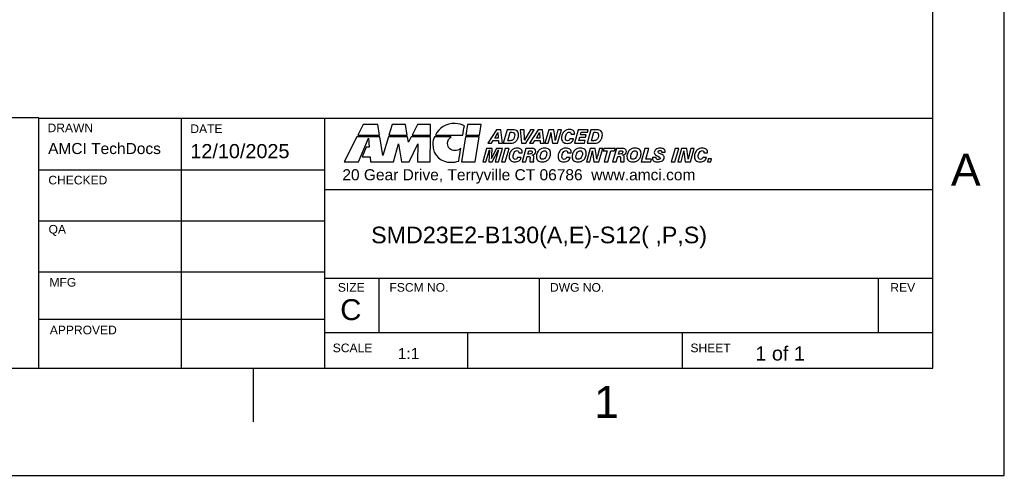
# Model space of a CAD drawing. Extents: x 0 to 21, y 0 to 16.
# Tile 3 of 5: x 14.1 to 21, y 0 to 3.2. Entities that reach past the tile are written whole.
import ezdxf

# ---------------------------------------------------------------- set-up
doc = ezdxf.new("R2010")
doc.units = 0
doc.header["$MEASUREMENT"] = 0
doc.layers.add('CONTINUOUS', color=7, linetype='CONTINUOUS')

# ---------------------------------------------------------------- blocks, each defined once
blk = doc.blocks.new('BLOCK20')
at = {"layer": 'CONTINUOUS'}
for p, q in [((21, 0), (21, 16)), ((20.5, 0.75), (20.5, 15.25)), ((14.25, 2.5021), (12.2228, 2.5021)), ((14.25, 2.5), (20.5, 2.5)), ((14.25, 0.75), (14.25, 2.5)), ((15.2463, 2.5), (15.2463, 0.75)), ((16.25, 0.75), (16.25, 2.5)), ((16.5187, 2.4557), (16.4808, 2.382)), ((16.6206, 2.4557), (16.5187, 2.4557)), ((16.6324, 2.382), (16.6206, 2.4557)), ((16.72, 2.4557), (16.6977, 2.382)), ((16.8148, 2.4557), (16.72, 2.4557)), ((16.8262, 2.382), (16.8148, 2.4557)), ((16.8978, 2.4557), (16.8599, 2.382)), ((16.9896, 2.4557), (16.8978, 2.4557)), ((16.9888, 2.382), (16.9896, 2.4557)), ((17.247, 2.4557), (17.2356, 2.382)), ((17.3418, 2.4557), (17.247, 2.4557)), ((17.3304, 2.382), (17.3418, 2.4557)), ((17.4501, 2.4191), (17.3885, 2.3254)), ((17.4811, 2.4191), (17.4501, 2.4191)), ((17.4914, 2.3254), (17.4811, 2.4191)), ((17.5239, 2.4191), (17.497, 2.3254)), ((17.5641, 2.4191), (17.5239, 2.4191)), ((17.6164, 2.4191), (17.6236, 2.3254)), ((17.6424, 2.4191), (17.6164, 2.4191)), ((17.6452, 2.3466), (17.6424, 2.4191)), ((17.6869, 2.4191), (17.6452, 2.3466)), ((17.6547, 2.3254), (17.7127, 2.4191)), ((17.7415, 2.4191), (17.6799, 2.3254)), ((17.7127, 2.4191), (17.6869, 2.4191)), ((17.7725, 2.4191), (17.7415, 2.4191)), ((17.7828, 2.3254), (17.7725, 2.4191)), ((17.8154, 2.4191), (17.7884, 2.3254)), ((17.8508, 2.4191), (17.8154, 2.4191)), ((17.8594, 2.3631), (17.8508, 2.4191)), ((17.8797, 2.4191), (17.8654, 2.3632)), ((17.8767, 2.3254), (17.9036, 2.4191)), ((17.9036, 2.4191), (17.8797, 2.4191)), ((18.0212, 2.4191), (17.9942, 2.3254)), ((18.0905, 2.4191), (18.0212, 2.4191)), ((18.1099, 2.4191), (18.0829, 2.3254)), ((18.0854, 2.4012), (18.0905, 2.4191)), ((18.15, 2.4191), (18.1099, 2.4191)), ((16.4745, 2.3702), (16.3852, 2.1954)), ((16.6341, 2.3702), (16.4745, 2.3702)), ((16.4808, 2.382), (16.6324, 2.382)), ((16.4841, 2.1954), (16.5541, 2.3597)), ((16.5541, 2.3597), (16.56, 2.2961)), ((16.6547, 2.2397), (16.6341, 2.3702)), ((16.6939, 2.3702), (16.6547, 2.2397)), ((16.8279, 2.3698), (16.6939, 2.3702)), ((16.6977, 2.382), (16.8262, 2.382)), ((16.8338, 2.3315), (16.8279, 2.3698)), ((16.8536, 2.3698), (16.8338, 2.3315)), ((16.9884, 2.3702), (16.8536, 2.3698)), ((16.8599, 2.382), (16.9888, 2.382)), ((16.9863, 2.1954), (16.9884, 2.3702)), ((17.2335, 2.3702), (17.2057, 2.1954)), ((17.3283, 2.3702), (17.2335, 2.3702)), ((17.2356, 2.382), (17.3304, 2.382)), ((17.3005, 2.1954), (17.3283, 2.3702)), ((17.4145, 2.3254), (17.4265, 2.3445)), ((17.4265, 2.3445), (17.4634, 2.3445)), ((17.4372, 2.3614), (17.46, 2.399)), ((17.4621, 2.3614), (17.4372, 2.3614)), ((17.46, 2.399), (17.4621, 2.3614)), ((17.4634, 2.3445), (17.4643, 2.3254)), ((17.5282, 2.3423), (17.5454, 2.4022)), ((17.5421, 2.3423), (17.5282, 2.3423)), ((17.5454, 2.4022), (17.556, 2.4022)), ((17.706, 2.3254), (17.7179, 2.3445)), ((17.7179, 2.3445), (17.7548, 2.3445)), ((17.7286, 2.3614), (17.7514, 2.399)), ((17.7535, 2.3614), (17.7286, 2.3614)), ((17.7514, 2.399), (17.7535, 2.3614)), ((17.7548, 2.3445), (17.7557, 2.3254)), ((17.8122, 2.3254), (17.8266, 2.3803)), ((17.833, 2.3784), (17.841, 2.3254)), ((17.9883, 2.3554), (17.9629, 2.3554)), ((17.9707, 2.3878), (17.9958, 2.3878)), ((18.026, 2.3432), (18.0327, 2.3665)), ((18.0701, 2.3432), (18.026, 2.3432)), ((18.0327, 2.3665), (18.0729, 2.3665)), ((18.0376, 2.3838), (18.0427, 2.4012)), ((18.0778, 2.3838), (18.0376, 2.3838)), ((18.0427, 2.4012), (18.0854, 2.4012)), ((18.0651, 2.3254), (18.0701, 2.3432)), ((18.0729, 2.3665), (18.0778, 2.3838)), ((18.1142, 2.3423), (18.1314, 2.4022)), ((18.128, 2.3423), (18.1142, 2.3423)), ((18.1314, 2.4022), (18.1419, 2.4022)), ((16.5389, 2.2961), (16.5111, 2.2295)), ((16.56, 2.2961), (16.5389, 2.2961)), ((16.7301, 2.1954), (16.7655, 2.3197)), ((16.7655, 2.3197), (16.7866, 2.1954)), ((16.8397, 2.1954), (16.8991, 2.3197)), ((16.8991, 2.3197), (16.8974, 2.1954)), ((17.3806, 2.2889), (17.3537, 2.1952)), ((17.3761, 2.1952), (17.4001, 2.2787)), ((17.4206, 2.2889), (17.3806, 2.2889)), ((17.3885, 2.3254), (17.4145, 2.3254)), ((17.4001, 2.2787), (17.3954, 2.1952)), ((17.4175, 2.2393), (17.4206, 2.2889)), ((17.4204, 2.1952), (17.4647, 2.279)), ((17.4501, 2.2889), (17.4244, 2.2397)), ((17.4647, 2.279), (17.4406, 2.1952)), ((17.4914, 2.2889), (17.4501, 2.2889)), ((17.4643, 2.3254), (17.4914, 2.3254)), ((17.4644, 2.1952), (17.4914, 2.2889)), ((17.5107, 2.2889), (17.4838, 2.1952)), ((17.497, 2.3254), (17.5494, 2.3254)), ((17.5104, 2.1952), (17.5374, 2.2889)), ((17.5374, 2.2889), (17.5107, 2.2889)), ((17.6236, 2.3254), (17.6547, 2.3254)), ((17.6555, 2.2889), (17.6285, 2.1952)), ((17.6964, 2.2889), (17.6555, 2.2889)), ((17.6699, 2.2485), (17.6767, 2.2723)), ((17.6767, 2.2723), (17.6866, 2.2723)), ((17.6799, 2.3254), (17.706, 2.3254)), ((17.7557, 2.3254), (17.7828, 2.3254)), ((17.7884, 2.3254), (17.8122, 2.3254)), ((17.841, 2.3254), (17.8767, 2.3254)), ((17.9942, 2.3254), (18.0651, 2.3254)), ((18.1049, 2.2889), (18.078, 2.1952)), ((18.0829, 2.3254), (18.1353, 2.3254)), ((18.1403, 2.2889), (18.1049, 2.2889)), ((18.149, 2.233), (18.1403, 2.2889)), ((18.1692, 2.2889), (18.1549, 2.2331)), ((18.1663, 2.1952), (18.1931, 2.2889)), ((18.1931, 2.2889), (18.1692, 2.2889)), ((18.2004, 2.2889), (18.1952, 2.2708)), ((18.2811, 2.2889), (18.2004, 2.2889)), ((18.2882, 2.2889), (18.2613, 2.1952)), ((18.2758, 2.2708), (18.2811, 2.2889)), ((18.3291, 2.2889), (18.2882, 2.2889)), ((18.3027, 2.2485), (18.3094, 2.2723)), ((18.3094, 2.2723), (18.3194, 2.2723)), ((18.4879, 2.2889), (18.461, 2.1952)), ((18.5145, 2.2889), (18.4879, 2.2889)), ((18.4928, 2.2131), (18.5145, 2.2889)), ((18.698, 2.2889), (18.6711, 2.1952)), ((18.6977, 2.1952), (18.7247, 2.2889)), ((18.7247, 2.2889), (18.698, 2.2889)), ((18.7442, 2.2889), (18.7172, 2.1952)), ((18.7796, 2.2889), (18.7442, 2.2889)), ((18.7882, 2.233), (18.7796, 2.2889)), ((18.8085, 2.2889), (18.7942, 2.2331)), ((18.8055, 2.1952), (18.8324, 2.2889)), ((18.8324, 2.2889), (18.8085, 2.2889)), ((16.5111, 2.2295), (16.5659, 2.2295)), ((16.5659, 2.2295), (16.5688, 2.1954)), ((17.4244, 2.2397), (17.424, 2.2389)), ((17.6226, 2.2253), (17.5971, 2.2253)), ((17.605, 2.2577), (17.6301, 2.2577)), ((17.6546, 2.1952), (17.6651, 2.2319)), ((17.6651, 2.2319), (17.6738, 2.2319)), ((17.679, 2.2485), (17.6699, 2.2485)), ((17.6984, 2.2418), (17.6987, 2.2425)), ((17.964, 2.2253), (17.9386, 2.2253)), ((17.9464, 2.2577), (17.9715, 2.2577)), ((18.1018, 2.1952), (18.1161, 2.2501)), ((18.1225, 2.2482), (18.1306, 2.1952)), ((18.1952, 2.2708), (18.2235, 2.2708)), ((18.2235, 2.2708), (18.2018, 2.1952)), ((18.2284, 2.1952), (18.2502, 2.2708)), ((18.2502, 2.2708), (18.2758, 2.2708)), ((18.2873, 2.1952), (18.2979, 2.2319)), ((18.2979, 2.2319), (18.3066, 2.2319)), ((18.3118, 2.2485), (18.3027, 2.2485)), ((18.3312, 2.2418), (18.3314, 2.2425)), ((18.5342, 2.2131), (18.4928, 2.2131)), ((18.5291, 2.1952), (18.5342, 2.2131)), ((18.5666, 2.2253), (18.5409, 2.2253)), ((18.5682, 2.2388), (18.5826, 2.2319)), ((18.6082, 2.2451), (18.5899, 2.2537)), ((18.6039, 2.2613), (18.6292, 2.2613)), ((18.741, 2.1952), (18.7554, 2.2501)), ((18.7618, 2.2482), (18.7699, 2.1952)), ((18.9171, 2.2253), (18.8917, 2.2253)), ((18.8995, 2.2577), (18.9246, 2.2577)), ((18.9307, 2.2152), (18.925, 2.1952)), ((18.9539, 2.2152), (18.9307, 2.2152)), ((18.9482, 2.1952), (18.9539, 2.2152)), ((14.25, 2.1376), (16.25, 2.1376)), ((16.3852, 2.1954), (16.4841, 2.1954)), ((16.5688, 2.1954), (16.7301, 2.1954)), ((16.7866, 2.1954), (16.8397, 2.1954)), ((16.8974, 2.1954), (16.9863, 2.1954)), ((17.1855, 2.2001), (17.1855, 2.1996)), ((17.2057, 2.1954), (17.3005, 2.1954)), ((17.3537, 2.1952), (17.3761, 2.1952)), ((17.3954, 2.1952), (17.4204, 2.1952)), ((17.4406, 2.1952), (17.4644, 2.1952)), ((17.4838, 2.1952), (17.5104, 2.1952)), ((17.6285, 2.1952), (17.6546, 2.1952)), ((17.684, 2.1952), (17.7103, 2.1952)), ((18.078, 2.1952), (18.1018, 2.1952)), ((18.1306, 2.1952), (18.1663, 2.1952)), ((18.2018, 2.1952), (18.2284, 2.1952)), ((18.2613, 2.1952), (18.2873, 2.1952)), ((18.3167, 2.1952), (18.3431, 2.1952)), ((18.461, 2.1952), (18.5291, 2.1952)), ((18.6711, 2.1952), (18.6977, 2.1952)), ((18.7172, 2.1952), (18.741, 2.1952)), ((18.7699, 2.1952), (18.8055, 2.1952)), ((18.925, 2.1952), (18.9482, 2.1952)), ((16.25, 2), (20.5, 2)), ((14.25, 1.7814), (16.25, 1.7814)), ((14.25, 1.4252), (16.25, 1.4252)), ((16.25, 1.38), (20.5, 1.38)), ((16.63, 1), (16.63, 1.38)), ((17.75, 1), (17.75, 1.38)), ((20.12, 1), (20.12, 1.38)), ((14.25, 1.0939), (16.25, 1.0939)), ((16.25, 1), (20.5, 1)), ((17.25, 0.75), (17.25, 1)), ((18.75, 0.75), (18.75, 1)), ((0.5, 0.75), (20.5, 0.75)), ((15.75, 0.375), (15.75, 0.75)), ((0, 0), (21, 0))]:
    blk.add_line(p, q, dxfattribs=at)
for points in [[(17.1611, 2.4633), (17.0979, 2.4667), (17.0478, 2.4292), (17.0225, 2.382)], [(17.2251, 2.4473), (17.207, 2.457), (17.1859, 2.4621), (17.1611, 2.4633)], [(17.2146, 2.382), (17.2184, 2.4039), (17.2217, 2.4258), (17.2251, 2.4473)], [(17.5943, 2.4105), (17.5878, 2.4162), (17.5777, 2.4191), (17.5641, 2.4191)], [(17.6041, 2.3841), (17.6041, 2.396), (17.6008, 2.4048), (17.5943, 2.4105)], [(17.9411, 2.4175), (17.9349, 2.4154), (17.9294, 2.4122), (17.9245, 2.408)], [(17.9609, 2.4208), (17.9538, 2.4208), (17.9472, 2.4197), (17.9411, 2.4175)], [(17.9869, 2.4137), (17.9807, 2.4184), (17.972, 2.4208), (17.9609, 2.4208)], [(17.9962, 2.3942), (17.9962, 2.4025), (17.9931, 2.4091), (17.9869, 2.4137)], [(18.1803, 2.4105), (18.1738, 2.4162), (18.1637, 2.4191), (18.15, 2.4191)], [(18.19, 2.3841), (18.19, 2.396), (18.1868, 2.4048), (18.1803, 2.4105)], [(17.0166, 2.3702), (17.0098, 2.3538), (17.0052, 2.3365), (17.0044, 2.3197)], [(17.1328, 2.3702), (17.0941, 2.3702), (17.0553, 2.3702), (17.0166, 2.3702)], [(17.0225, 2.382), (17.0865, 2.382), (17.1505, 2.382), (17.2146, 2.382)], [(17.108, 2.3243), (17.1088, 2.3424), (17.1189, 2.3593), (17.1328, 2.3702)], [(17.5561, 2.3441), (17.5527, 2.3429), (17.548, 2.3423), (17.5421, 2.3423)], [(17.556, 2.4022), (17.5634, 2.4022), (17.5688, 2.4006), (17.5721, 2.3976)], [(17.5654, 2.35), (17.5626, 2.3472), (17.5595, 2.3453), (17.5561, 2.3441)], [(17.5739, 2.3642), (17.5718, 2.3583), (17.569, 2.3535), (17.5654, 2.35)], [(17.5721, 2.3976), (17.5754, 2.3945), (17.5771, 2.3895), (17.5771, 2.3826)], [(17.5771, 2.3826), (17.5771, 2.3763), (17.576, 2.3701), (17.5739, 2.3642)], [(17.5863, 2.3388), (17.5919, 2.3441), (17.5962, 2.3508), (17.5993, 2.3588)], [(17.5993, 2.3588), (17.6025, 2.3668), (17.6041, 2.3752), (17.6041, 2.3841)], [(17.8266, 2.3803), (17.8274, 2.3835), (17.8282, 2.3869), (17.8289, 2.3903)], [(17.8289, 2.3903), (17.8296, 2.3937), (17.8301, 2.3973), (17.8306, 2.4009)], [(17.8306, 2.4009), (17.8308, 2.3974), (17.8311, 2.3939), (17.8314, 2.3902)], [(17.8314, 2.3902), (17.8318, 2.3866), (17.8323, 2.3826), (17.833, 2.3784)], [(17.8606, 2.3534), (17.8603, 2.3566), (17.8599, 2.3598), (17.8594, 2.3631)], [(17.8612, 2.3436), (17.8611, 2.3469), (17.8609, 2.3501), (17.8606, 2.3534)], [(17.8649, 2.3613), (17.8632, 2.3544), (17.862, 2.3485), (17.8612, 2.3436)], [(17.8654, 2.3632), (17.8653, 2.3628), (17.8651, 2.3622), (17.8649, 2.3613)], [(17.9099, 2.3876), (17.9063, 2.3793), (17.9045, 2.3708), (17.9045, 2.3618)], [(17.9045, 2.3618), (17.9045, 2.3494), (17.9079, 2.34), (17.9148, 2.3335)], [(17.9245, 2.408), (17.9184, 2.4026), (17.9135, 2.3958), (17.9099, 2.3876)], [(17.9316, 2.3608), (17.9316, 2.3658), (17.9323, 2.371), (17.9338, 2.3763)], [(17.9357, 2.347), (17.933, 2.3502), (17.9316, 2.3549), (17.9316, 2.3608)], [(17.9338, 2.3763), (17.9353, 2.3817), (17.9373, 2.3864), (17.9399, 2.3906)], [(17.9471, 2.342), (17.9422, 2.342), (17.9384, 2.3437), (17.9357, 2.347)], [(17.9399, 2.3906), (17.9425, 2.3947), (17.9453, 2.3979), (17.9485, 2.4)], [(17.957, 2.3455), (17.9543, 2.3432), (17.951, 2.342), (17.9471, 2.342)], [(17.9485, 2.4), (17.9516, 2.402), (17.9552, 2.4031), (17.9591, 2.4031)], [(17.9629, 2.3554), (17.9617, 2.3511), (17.9597, 2.3478), (17.957, 2.3455)], [(17.9591, 2.4031), (17.9628, 2.4031), (17.9657, 2.402), (17.9678, 2.3999)], [(17.9678, 2.3999), (17.9699, 2.3978), (17.9709, 2.3948), (17.9709, 2.3911)], [(17.9709, 2.3911), (17.9709, 2.3904), (17.9709, 2.3895), (17.9707, 2.3882)], [(17.9707, 2.3882), (17.9707, 2.388), (17.9707, 2.3879), (17.9707, 2.3878)], [(17.9741, 2.3321), (17.9817, 2.3377), (17.9864, 2.3454), (17.9883, 2.3554)], [(17.9958, 2.3878), (17.9959, 2.3893), (17.996, 2.3905), (17.9961, 2.3915)], [(17.9961, 2.3915), (17.9962, 2.3926), (17.9962, 2.3935), (17.9962, 2.3942)], [(18.1421, 2.3441), (18.1387, 2.3429), (18.134, 2.3423), (18.128, 2.3423)], [(18.1419, 2.4022), (18.1494, 2.4022), (18.1548, 2.4006), (18.1581, 2.3976)], [(18.1514, 2.35), (18.1486, 2.3472), (18.1455, 2.3453), (18.1421, 2.3441)], [(18.1599, 2.3642), (18.1578, 2.3583), (18.1549, 2.3535), (18.1514, 2.35)], [(18.1581, 2.3976), (18.1614, 2.3945), (18.1631, 2.3895), (18.1631, 2.3826)], [(18.1631, 2.3826), (18.1631, 2.3763), (18.162, 2.3701), (18.1599, 2.3642)], [(18.1723, 2.3388), (18.1778, 2.3441), (18.1822, 2.3508), (18.1853, 2.3588)], [(18.1853, 2.3588), (18.1885, 2.3668), (18.19, 2.3752), (18.19, 2.3841)], [(17.0044, 2.3197), (17.0018, 2.2325), (17.0705, 2.1916), (17.1316, 2.1912)], [(17.159, 2.2729), (17.1345, 2.2729), (17.1067, 2.2894), (17.108, 2.3243)], [(17.1998, 2.2873), (17.188, 2.2771), (17.1716, 2.2725), (17.159, 2.2729)], [(17.1855, 2.1996), (17.1905, 2.2291), (17.1952, 2.2582), (17.1998, 2.2873)], [(17.5588, 2.2779), (17.5526, 2.2725), (17.5478, 2.2657), (17.5442, 2.2574)], [(17.5494, 2.3254), (17.5571, 2.3254), (17.564, 2.3265), (17.5701, 2.3287)], [(17.5754, 2.2874), (17.5692, 2.2852), (17.5637, 2.2821), (17.5588, 2.2779)], [(17.5701, 2.3287), (17.5762, 2.3309), (17.5816, 2.3342), (17.5863, 2.3388)], [(17.5952, 2.2906), (17.5881, 2.2906), (17.5815, 2.2895), (17.5754, 2.2874)], [(17.5828, 2.2698), (17.5859, 2.2719), (17.5895, 2.2729), (17.5934, 2.2729)], [(17.5934, 2.2729), (17.5971, 2.2729), (17.6, 2.2719), (17.6021, 2.2698)], [(17.6212, 2.2836), (17.6149, 2.2883), (17.6063, 2.2906), (17.5952, 2.2906)], [(17.6305, 2.264), (17.6305, 2.2724), (17.6274, 2.2789), (17.6212, 2.2836)], [(17.6866, 2.2723), (17.6917, 2.2723), (17.6952, 2.2716), (17.6973, 2.2702)], [(17.7177, 2.2832), (17.7126, 2.287), (17.7055, 2.2889), (17.6964, 2.2889)], [(17.7254, 2.2672), (17.7254, 2.274), (17.7229, 2.2794), (17.7177, 2.2832)], [(17.7493, 2.2775), (17.7432, 2.2722), (17.7383, 2.2653), (17.7346, 2.2569)], [(17.7661, 2.2873), (17.7598, 2.2851), (17.7542, 2.2818), (17.7493, 2.2775)], [(17.7865, 2.2906), (17.7792, 2.2906), (17.7723, 2.2895), (17.7661, 2.2873)], [(17.7752, 2.2699), (17.7783, 2.2716), (17.7816, 2.2724), (17.7851, 2.2724)], [(17.7851, 2.2724), (17.7903, 2.2724), (17.7943, 2.2709), (17.7971, 2.2679)], [(17.8169, 2.2808), (17.8096, 2.2874), (17.7995, 2.2906), (17.7865, 2.2906)], [(17.8278, 2.2536), (17.8278, 2.2652), (17.8242, 2.2743), (17.8169, 2.2808)], [(17.9003, 2.2779), (17.8941, 2.2725), (17.8892, 2.2657), (17.8856, 2.2574)], [(17.9168, 2.2874), (17.9106, 2.2852), (17.9051, 2.2821), (17.9003, 2.2779)], [(17.9148, 2.3335), (17.9216, 2.327), (17.9317, 2.3238), (17.9449, 2.3238)], [(17.9366, 2.2906), (17.9296, 2.2906), (17.9229, 2.2895), (17.9168, 2.2874)], [(17.9242, 2.2698), (17.9274, 2.2719), (17.9309, 2.2729), (17.9348, 2.2729)], [(17.9348, 2.2729), (17.9385, 2.2729), (17.9414, 2.2719), (17.9435, 2.2698)], [(17.9626, 2.2836), (17.9564, 2.2883), (17.9477, 2.2906), (17.9366, 2.2906)], [(17.9449, 2.3238), (17.9568, 2.3238), (17.9665, 2.3266), (17.9741, 2.3321)], [(17.9719, 2.264), (17.9719, 2.2724), (17.9688, 2.2789), (17.9626, 2.2836)], [(17.999, 2.2775), (17.9929, 2.2722), (17.988, 2.2653), (17.9843, 2.2569)], [(18.0158, 2.2873), (18.0095, 2.2851), (18.0039, 2.2818), (17.999, 2.2775)], [(18.0363, 2.2906), (18.0289, 2.2906), (18.0221, 2.2895), (18.0158, 2.2873)], [(18.0249, 2.2699), (18.028, 2.2716), (18.0313, 2.2724), (18.0348, 2.2724)], [(18.0348, 2.2724), (18.0401, 2.2724), (18.044, 2.2709), (18.0468, 2.2679)], [(18.0666, 2.2808), (18.0594, 2.2874), (18.0492, 2.2906), (18.0363, 2.2906)], [(18.0775, 2.2536), (18.0775, 2.2652), (18.0739, 2.2743), (18.0666, 2.2808)], [(18.1353, 2.3254), (18.1431, 2.3254), (18.15, 2.3265), (18.1561, 2.3287)], [(18.1561, 2.3287), (18.1622, 2.3309), (18.1676, 2.3342), (18.1723, 2.3388)], [(18.3194, 2.2723), (18.3244, 2.2723), (18.3279, 2.2716), (18.33, 2.2702)], [(18.3505, 2.2832), (18.3453, 2.287), (18.3382, 2.2889), (18.3291, 2.2889)], [(18.3582, 2.2672), (18.3582, 2.274), (18.3556, 2.2794), (18.3505, 2.2832)], [(18.382, 2.2775), (18.3759, 2.2722), (18.3711, 2.2653), (18.3674, 2.2569)], [(18.3988, 2.2873), (18.3926, 2.2851), (18.387, 2.2818), (18.382, 2.2775)], [(18.4193, 2.2906), (18.4119, 2.2906), (18.4051, 2.2895), (18.3988, 2.2873)], [(18.408, 2.2699), (18.4111, 2.2716), (18.4144, 2.2724), (18.4178, 2.2724)], [(18.4178, 2.2724), (18.4231, 2.2724), (18.4271, 2.2709), (18.4298, 2.2679)], [(18.4497, 2.2808), (18.4424, 2.2874), (18.4323, 2.2906), (18.4193, 2.2906)], [(18.4606, 2.2536), (18.4606, 2.2652), (18.4569, 2.2743), (18.4497, 2.2808)], [(18.5642, 2.2819), (18.5567, 2.2763), (18.553, 2.269), (18.553, 2.2601)], [(18.5937, 2.2904), (18.5815, 2.2904), (18.5716, 2.2875), (18.5642, 2.2819)], [(18.5838, 2.2714), (18.5861, 2.2731), (18.5893, 2.274), (18.5934, 2.274)], [(18.5934, 2.274), (18.5967, 2.274), (18.5993, 2.2731), (18.6012, 2.2714)], [(18.6202, 2.2842), (18.6138, 2.2883), (18.6049, 2.2904), (18.5937, 2.2904)], [(18.6298, 2.2675), (18.6298, 2.2745), (18.6266, 2.2801), (18.6202, 2.2842)], [(18.8534, 2.2779), (18.8472, 2.2725), (18.8423, 2.2657), (18.8387, 2.2574)], [(18.8699, 2.2874), (18.8637, 2.2852), (18.8582, 2.2821), (18.8534, 2.2779)], [(18.8897, 2.2906), (18.8827, 2.2906), (18.876, 2.2895), (18.8699, 2.2874)], [(18.8773, 2.2698), (18.8805, 2.2719), (18.884, 2.2729), (18.8879, 2.2729)], [(18.8879, 2.2729), (18.8916, 2.2729), (18.8945, 2.2719), (18.8966, 2.2698)], [(18.9157, 2.2836), (18.9095, 2.2883), (18.9008, 2.2906), (18.8897, 2.2906)], [(18.925, 2.264), (18.925, 2.2724), (18.9219, 2.2789), (18.9157, 2.2836)], [(17.424, 2.2389), (17.4202, 2.2315), (17.4174, 2.2246), (17.4156, 2.2182)], [(17.4156, 2.2182), (17.4163, 2.2228), (17.4169, 2.2286), (17.4173, 2.2357)], [(17.4173, 2.2357), (17.4174, 2.2374), (17.4175, 2.2386), (17.4175, 2.2393)], [(17.5442, 2.2574), (17.5406, 2.2492), (17.5388, 2.2406), (17.5388, 2.2317)], [(17.5388, 2.2317), (17.5388, 2.2193), (17.5422, 2.2098), (17.5491, 2.2034)], [(17.5491, 2.2034), (17.5559, 2.1969), (17.566, 2.1937), (17.5792, 2.1937)], [(17.5659, 2.2306), (17.5659, 2.2357), (17.5666, 2.2409), (17.5681, 2.2462)], [(17.57, 2.2168), (17.5673, 2.2201), (17.5659, 2.2247), (17.5659, 2.2306)], [(17.5681, 2.2462), (17.5696, 2.2515), (17.5716, 2.2563), (17.5742, 2.2604)], [(17.5814, 2.2119), (17.5765, 2.2119), (17.5727, 2.2135), (17.57, 2.2168)], [(17.5742, 2.2604), (17.5768, 2.2646), (17.5796, 2.2678), (17.5828, 2.2698)], [(17.5913, 2.2154), (17.5886, 2.213), (17.5853, 2.2119), (17.5814, 2.2119)], [(17.5971, 2.2253), (17.596, 2.221), (17.594, 2.2177), (17.5913, 2.2154)], [(17.6021, 2.2698), (17.6042, 2.2676), (17.6052, 2.2647), (17.6052, 2.2609)], [(17.6052, 2.2609), (17.6052, 2.2603), (17.6052, 2.2593), (17.605, 2.2581)], [(17.605, 2.2581), (17.605, 2.2579), (17.605, 2.2578), (17.605, 2.2577)], [(17.6084, 2.202), (17.616, 2.2075), (17.6207, 2.2153), (17.6226, 2.2253)], [(17.6301, 2.2577), (17.6302, 2.2591), (17.6303, 2.2604), (17.6304, 2.2614)], [(17.6304, 2.2614), (17.6305, 2.2625), (17.6305, 2.2633), (17.6305, 2.264)], [(17.6738, 2.2319), (17.678, 2.2319), (17.6809, 2.2313), (17.6825, 2.23)], [(17.6949, 2.2523), (17.6913, 2.2497), (17.686, 2.2485), (17.679, 2.2485)], [(17.6825, 2.23), (17.6841, 2.2287), (17.6849, 2.2264), (17.6849, 2.2233)], [(17.6841, 2.2148), (17.6836, 2.2106), (17.6834, 2.2072), (17.6834, 2.2046)], [(17.6834, 2.2046), (17.6834, 2.2032), (17.6834, 2.2018), (17.6835, 2.2003)], [(17.6849, 2.2233), (17.6849, 2.2218), (17.6847, 2.2189), (17.6841, 2.2148)], [(17.7003, 2.2634), (17.7003, 2.2585), (17.6985, 2.2548), (17.6949, 2.2523)], [(17.6973, 2.2702), (17.6993, 2.2689), (17.7003, 2.2666), (17.7003, 2.2634)], [(17.7078, 2.2376), (17.706, 2.2396), (17.7029, 2.2409), (17.6984, 2.2418)], [(17.6987, 2.2425), (17.7073, 2.2435), (17.7139, 2.2461), (17.7185, 2.2504)], [(17.7106, 2.229), (17.7106, 2.2328), (17.7097, 2.2356), (17.7078, 2.2376)], [(17.7095, 2.2042), (17.7095, 2.2081), (17.7097, 2.2127), (17.7101, 2.2183)], [(17.7097, 2.2), (17.7096, 2.2015), (17.7095, 2.2029), (17.7095, 2.2042)], [(17.7101, 2.2183), (17.7104, 2.2238), (17.7106, 2.2274), (17.7106, 2.229)], [(17.7185, 2.2504), (17.7231, 2.2547), (17.7254, 2.2603), (17.7254, 2.2672)], [(17.7346, 2.2569), (17.7309, 2.2486), (17.7291, 2.2401), (17.7291, 2.2317)], [(17.7291, 2.2317), (17.7291, 2.2193), (17.7326, 2.2099), (17.7395, 2.2034)], [(17.7395, 2.2034), (17.7464, 2.1969), (17.7564, 2.1937), (17.7696, 2.1937)], [(17.7559, 2.2293), (17.7559, 2.2349), (17.7569, 2.2409), (17.759, 2.2471)], [(17.76, 2.2165), (17.7573, 2.2194), (17.7559, 2.2236), (17.7559, 2.2293)], [(17.759, 2.2471), (17.761, 2.2532), (17.7635, 2.2583), (17.7666, 2.2623)], [(17.7719, 2.2122), (17.7667, 2.2122), (17.7627, 2.2136), (17.76, 2.2165)], [(17.7666, 2.2623), (17.7693, 2.2656), (17.7721, 2.2682), (17.7752, 2.2699)], [(17.7827, 2.2152), (17.7793, 2.2132), (17.7757, 2.2122), (17.7719, 2.2122)], [(17.7918, 2.2239), (17.7892, 2.2201), (17.7861, 2.2172), (17.7827, 2.2152)], [(17.7985, 2.2384), (17.7968, 2.2327), (17.7945, 2.2278), (17.7918, 2.2239)], [(17.7924, 2.1978), (17.7995, 2.2006), (17.8056, 2.2044), (17.8107, 2.2094)], [(17.7971, 2.2679), (17.7998, 2.2649), (17.8011, 2.2605), (17.8011, 2.2547)], [(17.8011, 2.2547), (17.8011, 2.2496), (17.8003, 2.2442), (17.7985, 2.2384)], [(17.8107, 2.2094), (17.8159, 2.2147), (17.82, 2.2213), (17.8232, 2.2293)], [(17.8232, 2.2293), (17.8263, 2.2372), (17.8278, 2.2453), (17.8278, 2.2536)], [(17.8856, 2.2574), (17.882, 2.2492), (17.8802, 2.2406), (17.8802, 2.2317)], [(17.8802, 2.2317), (17.8802, 2.2193), (17.8837, 2.2098), (17.8905, 2.2034)], [(17.8905, 2.2034), (17.8974, 2.1969), (17.9074, 2.1937), (17.9206, 2.1937)], [(17.9073, 2.2306), (17.9073, 2.2357), (17.9081, 2.2409), (17.9096, 2.2462)], [(17.9114, 2.2168), (17.9087, 2.2201), (17.9073, 2.2247), (17.9073, 2.2306)], [(17.9096, 2.2462), (17.911, 2.2515), (17.9131, 2.2563), (17.9157, 2.2604)], [(17.9228, 2.2119), (17.9179, 2.2119), (17.9141, 2.2135), (17.9114, 2.2168)], [(17.9157, 2.2604), (17.9182, 2.2646), (17.9211, 2.2678), (17.9242, 2.2698)], [(17.9327, 2.2154), (17.93, 2.213), (17.9267, 2.2119), (17.9228, 2.2119)], [(17.9386, 2.2253), (17.9374, 2.221), (17.9355, 2.2177), (17.9327, 2.2154)], [(17.9435, 2.2698), (17.9456, 2.2676), (17.9467, 2.2647), (17.9467, 2.2609)], [(17.9465, 2.2581), (17.9464, 2.2579), (17.9464, 2.2578), (17.9464, 2.2577)], [(17.9467, 2.2609), (17.9467, 2.2603), (17.9466, 2.2593), (17.9465, 2.2581)], [(17.9498, 2.202), (17.9574, 2.2075), (17.9622, 2.2153), (17.964, 2.2253)], [(17.9715, 2.2577), (17.9717, 2.2591), (17.9718, 2.2604), (17.9718, 2.2614)], [(17.9718, 2.2614), (17.9719, 2.2625), (17.9719, 2.2633), (17.9719, 2.264)], [(17.9843, 2.2569), (17.9806, 2.2486), (17.9788, 2.2401), (17.9788, 2.2317)], [(17.9788, 2.2317), (17.9788, 2.2193), (17.9823, 2.2099), (17.9892, 2.2034)], [(17.9892, 2.2034), (17.9961, 2.1969), (18.0061, 2.1937), (18.0193, 2.1937)], [(18.0056, 2.2293), (18.0056, 2.2349), (18.0066, 2.2409), (18.0087, 2.2471)], [(18.0097, 2.2165), (18.007, 2.2194), (18.0056, 2.2236), (18.0056, 2.2293)], [(18.0087, 2.2471), (18.0107, 2.2532), (18.0132, 2.2583), (18.0163, 2.2623)], [(18.0216, 2.2122), (18.0164, 2.2122), (18.0124, 2.2136), (18.0097, 2.2165)], [(18.0163, 2.2623), (18.019, 2.2656), (18.0218, 2.2682), (18.0249, 2.2699)], [(18.0324, 2.2152), (18.029, 2.2132), (18.0254, 2.2122), (18.0216, 2.2122)], [(18.0415, 2.2239), (18.0389, 2.2201), (18.0358, 2.2172), (18.0324, 2.2152)], [(18.0482, 2.2384), (18.0465, 2.2327), (18.0442, 2.2278), (18.0415, 2.2239)], [(18.0421, 2.1978), (18.0492, 2.2006), (18.0553, 2.2044), (18.0604, 2.2094)], [(18.0468, 2.2679), (18.0495, 2.2649), (18.0508, 2.2605), (18.0508, 2.2547)], [(18.0508, 2.2547), (18.0508, 2.2496), (18.05, 2.2442), (18.0482, 2.2384)], [(18.0604, 2.2094), (18.0656, 2.2147), (18.0697, 2.2213), (18.0729, 2.2293)], [(18.0729, 2.2293), (18.076, 2.2372), (18.0775, 2.2453), (18.0775, 2.2536)], [(18.1161, 2.2501), (18.117, 2.2534), (18.1178, 2.2567), (18.1184, 2.2602)], [(18.1184, 2.2602), (18.1191, 2.2636), (18.1197, 2.2671), (18.1202, 2.2708)], [(18.1202, 2.2708), (18.1203, 2.2673), (18.1206, 2.2637), (18.121, 2.2601)], [(18.121, 2.2601), (18.1214, 2.2564), (18.1219, 2.2525), (18.1225, 2.2482)], [(18.1501, 2.2232), (18.1498, 2.2265), (18.1494, 2.2297), (18.149, 2.233)], [(18.1507, 2.2135), (18.1506, 2.2167), (18.1504, 2.22), (18.1501, 2.2232)], [(18.1544, 2.2311), (18.1527, 2.2243), (18.1515, 2.2184), (18.1507, 2.2135)], [(18.1549, 2.2331), (18.1548, 2.2327), (18.1547, 2.232), (18.1544, 2.2311)], [(18.3066, 2.2319), (18.3107, 2.2319), (18.3136, 2.2313), (18.3152, 2.23)], [(18.3276, 2.2523), (18.3241, 2.2497), (18.3188, 2.2485), (18.3118, 2.2485)], [(18.3152, 2.23), (18.3169, 2.2287), (18.3177, 2.2264), (18.3177, 2.2233)], [(18.3169, 2.2148), (18.3164, 2.2106), (18.3161, 2.2072), (18.3161, 2.2046)], [(18.3161, 2.2046), (18.3161, 2.2032), (18.3162, 2.2018), (18.3163, 2.2003)], [(18.3177, 2.2233), (18.3177, 2.2218), (18.3174, 2.2189), (18.3169, 2.2148)], [(18.333, 2.2634), (18.333, 2.2585), (18.3312, 2.2548), (18.3276, 2.2523)], [(18.33, 2.2702), (18.332, 2.2689), (18.333, 2.2666), (18.333, 2.2634)], [(18.3406, 2.2376), (18.3387, 2.2396), (18.3356, 2.2409), (18.3312, 2.2418)], [(18.3314, 2.2425), (18.3401, 2.2435), (18.3467, 2.2461), (18.3513, 2.2504)], [(18.3433, 2.229), (18.3433, 2.2328), (18.3424, 2.2356), (18.3406, 2.2376)], [(18.3423, 2.2042), (18.3423, 2.2081), (18.3424, 2.2127), (18.3428, 2.2183)], [(18.3424, 2.2), (18.3423, 2.2015), (18.3423, 2.2029), (18.3423, 2.2042)], [(18.3428, 2.2183), (18.3431, 2.2238), (18.3433, 2.2274), (18.3433, 2.229)], [(18.3513, 2.2504), (18.3559, 2.2547), (18.3582, 2.2603), (18.3582, 2.2672)], [(18.3674, 2.2569), (18.3637, 2.2486), (18.3618, 2.2401), (18.3618, 2.2317)], [(18.3618, 2.2317), (18.3618, 2.2193), (18.3653, 2.2099), (18.3722, 2.2034)], [(18.3722, 2.2034), (18.3791, 2.1969), (18.3892, 2.1937), (18.4024, 2.1937)], [(18.3887, 2.2293), (18.3887, 2.2349), (18.3897, 2.2409), (18.3917, 2.2471)], [(18.3927, 2.2165), (18.39, 2.2194), (18.3887, 2.2236), (18.3887, 2.2293)], [(18.3917, 2.2471), (18.3937, 2.2532), (18.3963, 2.2583), (18.3994, 2.2623)], [(18.4046, 2.2122), (18.3994, 2.2122), (18.3954, 2.2136), (18.3927, 2.2165)], [(18.3994, 2.2623), (18.402, 2.2656), (18.4049, 2.2682), (18.408, 2.2699)], [(18.4154, 2.2152), (18.412, 2.2132), (18.4084, 2.2122), (18.4046, 2.2122)], [(18.4245, 2.2239), (18.4219, 2.2201), (18.4188, 2.2172), (18.4154, 2.2152)], [(18.4313, 2.2384), (18.4295, 2.2327), (18.4273, 2.2278), (18.4245, 2.2239)], [(18.4251, 2.1978), (18.4323, 2.2006), (18.4383, 2.2044), (18.4434, 2.2094)], [(18.4298, 2.2679), (18.4325, 2.2649), (18.4339, 2.2605), (18.4339, 2.2547)], [(18.4339, 2.2547), (18.4339, 2.2496), (18.433, 2.2442), (18.4313, 2.2384)], [(18.4434, 2.2094), (18.4486, 2.2147), (18.4528, 2.2213), (18.4559, 2.2293)], [(18.4559, 2.2293), (18.459, 2.2372), (18.4606, 2.2453), (18.4606, 2.2536)], [(18.5406, 2.2221), (18.5405, 2.2209), (18.5405, 2.2202), (18.5405, 2.22)], [(18.5405, 2.22), (18.5405, 2.211), (18.5434, 2.2044), (18.5493, 2.2001)], [(18.5409, 2.2253), (18.5408, 2.2243), (18.5407, 2.2233), (18.5406, 2.2221)], [(18.553, 2.2601), (18.553, 2.255), (18.5541, 2.2509), (18.5564, 2.2477)], [(18.5564, 2.2477), (18.5586, 2.2445), (18.5626, 2.2415), (18.5682, 2.2388)], [(18.5664, 2.2215), (18.5664, 2.2221), (18.5664, 2.223), (18.5665, 2.2243)], [(18.5699, 2.2136), (18.5676, 2.2155), (18.5664, 2.2181), (18.5664, 2.2215)], [(18.5665, 2.2243), (18.5666, 2.2247), (18.5666, 2.225), (18.5666, 2.2253)], [(18.5798, 2.2109), (18.5755, 2.2109), (18.5722, 2.2118), (18.5699, 2.2136)], [(18.59, 2.2136), (18.5874, 2.2118), (18.584, 2.2109), (18.5798, 2.2109)], [(18.5803, 2.2643), (18.5803, 2.2673), (18.5815, 2.2696), (18.5838, 2.2714)], [(18.5824, 2.2586), (18.581, 2.2602), (18.5803, 2.2621), (18.5803, 2.2643)], [(18.5899, 2.2537), (18.5863, 2.2554), (18.5838, 2.2571), (18.5824, 2.2586)], [(18.5826, 2.2319), (18.5829, 2.2317), (18.5832, 2.2315), (18.5836, 2.2313)], [(18.5836, 2.2313), (18.5905, 2.228), (18.594, 2.2243), (18.594, 2.2203)], [(18.594, 2.2203), (18.594, 2.2176), (18.5927, 2.2154), (18.59, 2.2136)], [(18.6012, 2.2714), (18.6031, 2.2697), (18.604, 2.2674), (18.604, 2.2643)], [(18.604, 2.2626), (18.604, 2.2621), (18.6039, 2.2617), (18.6039, 2.2613)], [(18.604, 2.2643), (18.604, 2.2636), (18.604, 2.263), (18.604, 2.2626)], [(18.6185, 2.237), (18.6163, 2.2403), (18.6128, 2.243), (18.6082, 2.2451)], [(18.6096, 2.2023), (18.6178, 2.2081), (18.6219, 2.2157), (18.6219, 2.2253)], [(18.6219, 2.2253), (18.6219, 2.2299), (18.6207, 2.2338), (18.6185, 2.237)], [(18.6292, 2.2613), (18.6294, 2.2634), (18.6296, 2.2648), (18.6297, 2.2656)], [(18.6297, 2.2656), (18.6298, 2.2665), (18.6298, 2.2671), (18.6298, 2.2675)], [(18.7554, 2.2501), (18.7563, 2.2534), (18.757, 2.2567), (18.7577, 2.2602)], [(18.7577, 2.2602), (18.7584, 2.2636), (18.759, 2.2671), (18.7594, 2.2708)], [(18.7594, 2.2708), (18.7596, 2.2673), (18.7599, 2.2637), (18.7603, 2.2601)], [(18.7603, 2.2601), (18.7606, 2.2564), (18.7611, 2.2525), (18.7618, 2.2482)], [(18.7894, 2.2232), (18.7891, 2.2265), (18.7887, 2.2297), (18.7882, 2.233)], [(18.79, 2.2135), (18.7899, 2.2167), (18.7897, 2.22), (18.7894, 2.2232)], [(18.7937, 2.2311), (18.792, 2.2243), (18.7908, 2.2184), (18.79, 2.2135)], [(18.7942, 2.2331), (18.7941, 2.2327), (18.7939, 2.232), (18.7937, 2.2311)], [(18.8387, 2.2574), (18.8351, 2.2492), (18.8333, 2.2406), (18.8333, 2.2317)], [(18.8333, 2.2317), (18.8333, 2.2193), (18.8367, 2.2098), (18.8436, 2.2034)], [(18.8436, 2.2034), (18.8504, 2.1969), (18.8605, 2.1937), (18.8737, 2.1937)], [(18.8604, 2.2306), (18.8604, 2.2357), (18.8611, 2.2409), (18.8626, 2.2462)], [(18.8645, 2.2168), (18.8618, 2.2201), (18.8604, 2.2247), (18.8604, 2.2306)], [(18.8626, 2.2462), (18.8641, 2.2515), (18.8662, 2.2563), (18.8687, 2.2604)], [(18.8759, 2.2119), (18.871, 2.2119), (18.8672, 2.2135), (18.8645, 2.2168)], [(18.8687, 2.2604), (18.8713, 2.2646), (18.8741, 2.2678), (18.8773, 2.2698)], [(18.8858, 2.2154), (18.8831, 2.213), (18.8798, 2.2119), (18.8759, 2.2119)], [(18.8917, 2.2253), (18.8905, 2.221), (18.8886, 2.2177), (18.8858, 2.2154)], [(18.8966, 2.2698), (18.8987, 2.2676), (18.8997, 2.2647), (18.8997, 2.2609)], [(18.8996, 2.2581), (18.8995, 2.2579), (18.8995, 2.2578), (18.8995, 2.2577)], [(18.8997, 2.2609), (18.8997, 2.2603), (18.8997, 2.2593), (18.8996, 2.2581)], [(18.9029, 2.202), (18.9105, 2.2075), (18.9152, 2.2153), (18.9171, 2.2253)], [(18.9246, 2.2577), (18.9248, 2.2591), (18.9249, 2.2604), (18.9249, 2.2614)], [(18.9249, 2.2614), (18.925, 2.2625), (18.925, 2.2633), (18.925, 2.264)], [(17.1316, 2.1912), (17.1484, 2.1908), (17.167, 2.1937), (17.1855, 2.2001)], [(17.5792, 2.1937), (17.5911, 2.1937), (17.6008, 2.1965), (17.6084, 2.202)], [(17.6835, 2.2003), (17.6836, 2.1987), (17.6838, 2.1971), (17.684, 2.1952)], [(17.7103, 2.1952), (17.7101, 2.1969), (17.7098, 2.1985), (17.7097, 2.2)], [(17.7696, 2.1937), (17.7777, 2.1937), (17.7853, 2.195), (17.7924, 2.1978)], [(17.9206, 2.1937), (17.9325, 2.1937), (17.9422, 2.1965), (17.9498, 2.202)], [(18.0193, 2.1937), (18.0274, 2.1937), (18.035, 2.195), (18.0421, 2.1978)], [(18.3163, 2.2003), (18.3164, 2.1987), (18.3165, 2.1971), (18.3167, 2.1952)], [(18.3431, 2.1952), (18.3428, 2.1969), (18.3426, 2.1985), (18.3424, 2.2)], [(18.4024, 2.1937), (18.4104, 2.1937), (18.418, 2.195), (18.4251, 2.1978)], [(18.5493, 2.2001), (18.5552, 2.1958), (18.5643, 2.1937), (18.5765, 2.1937)], [(18.5765, 2.1937), (18.5904, 2.1937), (18.6015, 2.1966), (18.6096, 2.2023)], [(18.8737, 2.1937), (18.8856, 2.1937), (18.8953, 2.1965), (18.9029, 2.202)]]:
    blk.add_open_spline(points, degree=3, dxfattribs=at)
at = {"layer": 'CONTINUOUS', "attachment_point": 4}
for s, insert, char_height in [('{\\fArial|b0|i0|c0|p0;\\C7;DRAWN}{\\fArial|b0|i0|c0|p0;\\C7;}', (14.3114, 2.4323), 0.06032), ('{\\fArial|b0|i0|c0|p0;\\C7;DATE}{\\fArial|b0|i0|c0|p0;\\C7;}', (15.3098, 2.4262), 0.06032), ('{\\fArial|b0|i0|c0|p0;\\C7;AMCI TechDocs}{\\fArial|b0|i0|c0|p0;\\C7;}', (14.3153, 2.2873), 0.077554), ('{\\fArial|b0|i0|c0|p0;\\C7;12/10/2025}{\\fArial|b0|i0|c0|p0;\\C7;}', (15.3098, 2.2689), 0.099096), ('{\\fArial|b0|i0|c0|p0;\\C7;A}{\\fArial|b0|i0|c0|p0;\\C7;}', (20.6264, 2.1387), 0.224044), ('{\\fArial|b0|i0|c0|p0;\\C7;20 Gear Drive, Terryville CT 06786  www.amci.com}{\\fArial|b0|i0|c0|p0;\\C7;}', (16.3723, 2.0925), 0.077554), ('{\\fArial|b0|i0|c0|p0;\\C7;CHECKED}{\\fArial|b0|i0|c0|p0;\\C7;}', (14.3171, 2.0661), 0.06032), ('{\\fArial|b0|i0|c0|p0;\\C7;QA}{\\fArial|b0|i0|c0|p0;\\C7;}', (14.3185, 1.7144), 0.06032), ('{\\fArial|b0|i0|c0|p0;\\C7;SMD23E2-B130(A,E)-S12( ,P,S)}{\\fArial|b0|i0|c0|p0;\\C7;}', (16.5737, 1.6651), 0.116331), ('{\\fArial|b0|i0|c0|p0;\\C7;MFG}{\\fArial|b0|i0|c0|p0;\\C7;}', (14.3248, 1.3506), 0.06032), ('{\\fArial|b0|i0|c0|p0;\\C7;SIZE}{\\fArial|b0|i0|c0|p0;\\C7;}', (16.3409, 1.3151), 0.06032), ('{\\fArial|b0|i0|c0|p0;\\C7;FSCM NO.}{\\fArial|b0|i0|c0|p0;\\C7;}', (16.7019, 1.3151), 0.06032), ('{\\fArial|b0|i0|c0|p0;\\C7;DWG NO.}{\\fArial|b0|i0|c0|p0;\\C7;}', (17.824, 1.3151), 0.06032), ('{\\fArial|b0|i0|c0|p0;\\C7;REV}{\\fArial|b0|i0|c0|p0;\\C7;}', (20.2035, 1.3151), 0.06032), ('{\\fArial|b0|i0|c0|p0;\\C7;C}{\\fArial|b0|i0|c0|p0;\\C7;}', (16.3576, 1.1588), 0.14649), ('{\\fArial|b0|i0|c0|p0;\\C7;}', (18.0357, 1.1449), 0.077554), ('{\\fArial|b0|i0|c0|p0;\\C7;APPROVED}{\\fArial|b0|i0|c0|p0;\\C7;}', (14.3272, 1.0169), 0.06032), ('{\\fArial|b0|i0|c0|p0;\\C7;SCALE}{\\fArial|b0|i0|c0|p0;\\C7;}', (16.3053, 0.8917), 0.06032), ('{\\fArial|b0|i0|c0|p0;\\C7;SHEET}{\\fArial|b0|i0|c0|p0;\\C7;}', (18.8058, 0.8917), 0.06032), ('{\\fArial|b0|i0|c0|p0;\\C7;1 of 1}{\\fMS Shell Dlg|b0|i0|c0|p0;\\C7;\\H0.7826087x;}', (19.2598, 0.8527), 0.099096), ('{\\fArial|b0|i0|c0|p0;\\C7;1:1}{\\fMS Shell Dlg|b0|i0|c0|p0;\\C7;}', (16.7598, 0.8527), 0.077554), ('{\\fArial|b0|i0|c0|p0;\\C7;1}{\\fArial|b0|i0|c0|p0;\\C7;}', (18.1324, 0.5137), 0.224044)]:
    blk.add_mtext(s, dxfattribs=dict(at, insert=insert, char_height=char_height))

msp = doc.modelspace()

# ---------------------------------------------------------------- block references
at = {"layer": 'CONTINUOUS'}
msp.add_blockref('BLOCK20', (0, 0), dxfattribs=at)

doc.saveas('drawing.dxf')
